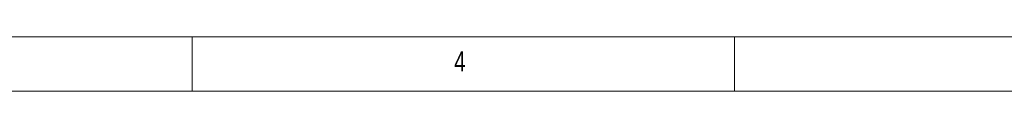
# Model space of a CAD drawing. Header units: millimetres. Extents: x 5 to 415, y 5 to 292.
# Tile 8 of 31: x 144 to 235, y 5 to 10. Entities that reach past the tile are written whole.
import ezdxf

# ---------------------------------------------------------------- set-up
doc = ezdxf.new("R2010")
doc.units = ezdxf.units.MM
doc.styles.add('SLDTEXTSTYLE0', font='TXT', dxfattribs={"width": 0.75})

msp = doc.modelspace()

# ---------------------------------------------------------------- linework, layer by layer
at = {"color": 7, "linetype": 'Continuous', "lineweight": 0}
for p, q in [((9.996, 10), (245, 10)), ((160, 5), (160, 10)), ((210, 5), (209.999, 10)), ((5, 5), (415, 5))]:
    msp.add_line(p, q, dxfattribs=at)

# ---------------------------------------------------------------- texts
at = {"color": 7, "linetype": 'Continuous', "lineweight": 0, "insert": (184.167, 8.668), "char_height": 1.852, "attachment_point": 1, "style": 'SLDTEXTSTYLE0'}
msp.add_mtext('4', dxfattribs=at)

doc.saveas('drawing.dxf')
